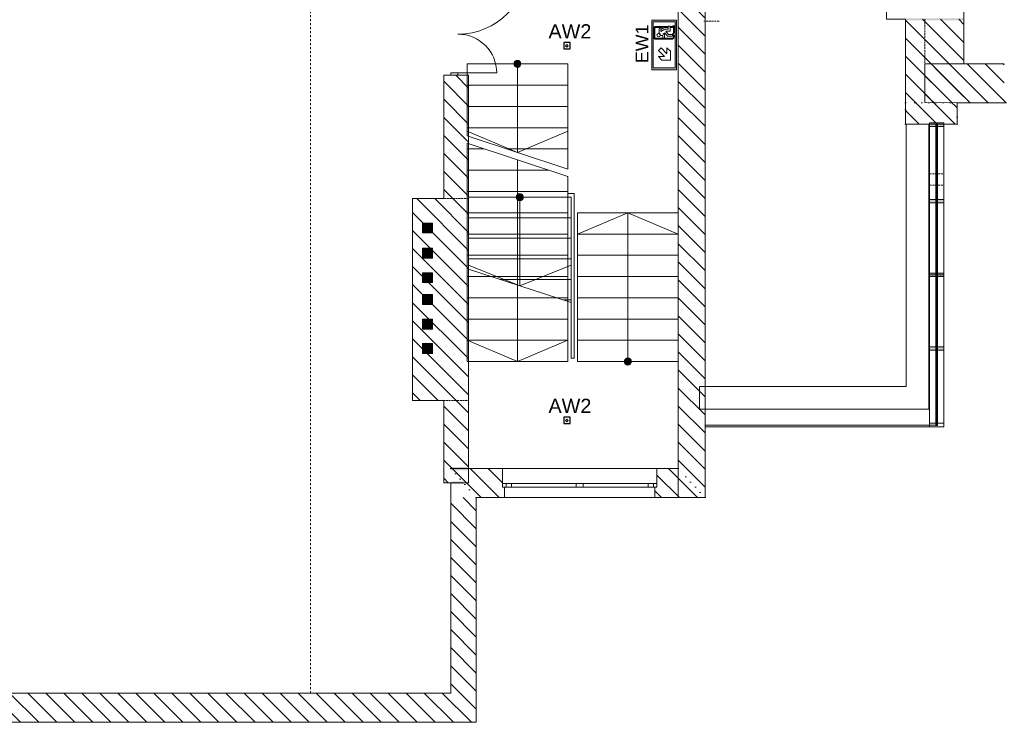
# Model space of a CAD drawing. Header units: millimetres. Extents: x -146116 to 602001, y -318793 to 100489.
# Tile 30 of 100: x 293932 to 307834, y -120221 to -110307. Entities that reach past the tile are written whole.
import ezdxf
from ezdxf.enums import TextEntityAlignment as Align

# ---------------------------------------------------------------- set-up
doc = ezdxf.new("R2010")
doc.units = ezdxf.units.MM
doc.header["$LTSCALE"] = 0.1
doc.header["$MEASUREMENT"] = 0
doc.set_wipeout_variables(frame=1)
for name, pattern in [('eks Rzut piętra I$0$Krawędzie ukryte', [391.222223, 282.222223, -109]), ('eks Rzut piętra I$0$Przerywana', [564.444447, 282.222223, -282.222223]), ('eks Rzut piętra I$0$Wipeout_Contour', [1000, 0, -1000])]:
    doc.linetypes.add(name, pattern=pattern)
for name, color, linetype, lineweight in [('eks Rzut piętra I$0$Nowe_220-A Ściany_Nr_pióra__27', 8, 'Continuous', 25), ('eks Rzut piętra I$0$Nowe_2D - Ogólne_Nr_pióra__38', 8, 'Continuous', 13), ('eks Rzut piętra I$0$Nowe_320-W Umeblowanie_Nr_pióra__6', 8, 'Continuous', 13), ('eks Rzut piętra I$0$poziom_2 (1)_6_0_Nr_pióra__21_Nr_pióra__7', 8, 'Continuous', 18), ('eks Rzut piętra I$0$poziom_2 (1)_6_2D - Ogólne_Nr_pióra__102_Nr_pióra__10', 8, 'Continuous', 18), ('eks Rzut piętra I$0$poziom_2 (1)_6_2D - Ogólne_Nr_pióra__1_Nr_pióra__7', 8, 'Continuous', 18), ('eks Rzut piętra I$0$poziom_2 (1)_6_2D - Ogólne_Nr_pióra__21_Nr_pióra__7', 8, 'Continuous', 18), ('eks Rzut piętra I$0$poziom_2 (1)_6_2D - Ogólne_Nr_pióra__7_Nr_pióra__7', 8, 'Continuous', 18), ('eks Rzut piętra I$0$poziom_2 (1)_6_Drzwi ArchiCAD_Nr_pióra__27_Nr_pióra__7', 8, 'Continuous', 18), ('eks Rzut piętra I$0$poziom_2 (1)_6_Drzwi ArchiCAD_Nr_pióra__81_Nr_pióra__6', 8, 'Continuous', 18), ('eks Rzut piętra I$0$poziom_2 (1)_6_Konstrukcja - Belki_Nr_pióra__1_Nr_pióra__7', 8, 'Continuous', 18), ('eks Rzut piętra I$0$poziom_2 (1)_6_Konstrukcja - Przegrody Strukt_Nr_pióra__107_Nr_pióra__14', 8, 'Continuous', 18), ('eks Rzut piętra I$0$poziom_2 (1)_6_Konstrukcja - Przegrody Strukt_Nr_pióra__1_Nr_pióra__7', 8, 'Continuous', 18), ('eks Rzut piętra I$0$poziom_2 (1)_6_Konstrukcja - Przegrody Strukt_Nr_pióra__27_Nr_pióra__7', 8, 'Continuous', 18), ('eks Rzut piętra I$0$poziom_2 (1)_6_Konstrukcja - Przegrody Strukt_Nr_pióra__87_Nr_pióra__6', 8, 'Continuous', 18), ('eks Rzut piętra I$0$poziom_2 (1)_6_Konstrukcja - Schody_Nr_pióra__81_Nr_pióra__6', 8, 'Continuous', 18), ('eks Rzut piętra I$0$poziom_2 (1)_6_Konstrukcja - Ściany zew_Nr_pióra__107_Nr_pióra__12', 8, 'Continuous', 18), ('eks Rzut piętra I$0$poziom_2 (1)_6_Konstrukcja - Ściany zew_Nr_pióra__254', 8, 'Continuous', 18), ('eks Rzut piętra I$0$poziom_2 (1)_6_Konstrukcja - Ściany zew_Nr_pióra__27_Nr_pióra__7', 8, 'Continuous', 18), ('eks Rzut piętra I$0$poziom_2 (1)_6_Konstrukcja - Ściany zew_Nr_pióra__87_Nr_pióra__6', 8, 'Continuous', 18), ('eks Rzut piętra I$0$poziom_2 (1)_6_Okna ArchiCADa_Nr_pióra__101_Nr_pióra__252', 8, 'Continuous', 18), ('eks Rzut piętra I$0$poziom_2 (1)_6_Okna ArchiCADa_Nr_pióra__27_Nr_pióra__7', 8, 'Continuous', 18), ('eks Rzut piętra I$0$poziom_2 (1)_6_Okna ArchiCADa_Nr_pióra__81_Nr_pióra__6', 8, 'Continuous', 18), ('Oświetlenie ewakuacyjne', 3, 'Continuous', 20)]:
    doc.layers.add(name, color=color, linetype=linetype, lineweight=lineweight)
for name, color, linetype in [('eks Rzut piętra I$0$poziom_2 (1)_6_2D - Ogólne_Nr_pióra__19', 8, 'Continuous'), ('eks Rzut piętra I$0$poziom_2 (1)_6_Konstrukcja - Schody', 8, 'Continuous'), ('eks Rzut piętra I$0$poziom_2 (1)_6_Konstrukcja - Ściany zew', 8, 'Continuous'), ('LUXIONA', 92, 'Continuous'), ('REWIZJA_1', 6, 'Continuous')]:
    doc.layers.add(name, color=color, linetype=linetype)
doc.styles.add('ARIAL', font='arial.ttf')
doc.styles.add('eks Rzut piętra I$0$GENERATED_STYLE_1', font='arial.ttf')
doc.styles.add('Malanow_1_100', font='isocpeur.ttf')
pattern_1 = [(135, (247705.95, -72963.92), (127.2792, 127.2792), [])]

# ---------------------------------------------------------------- blocks, each defined once
blk = doc.blocks.new('eks Rzut piętra I')
at = {"layer": 'eks Rzut piętra I$0$poziom_2 (1)_6_2D - Ogólne_Nr_pióra__19', "linetype": 'Continuous', "lineweight": 0}
for points in [[(215490, -71712), (214667, -71712), (214667, -71739), (215490, -71739)], [(207846, -74599), (207846, -74739), (207986, -74739), (207986, -74599)], [(207846, -74954), (207846, -75094), (207986, -75094), (207986, -74954)], [(207846, -75300), (207846, -75440), (207986, -75440), (207986, -75300)], [(207846, -75609), (207846, -75749), (207986, -75749), (207986, -75609)], [(207846, -75955), (207846, -76095), (207986, -76095), (207986, -75955)], [(207846, -76301), (207846, -76441), (207986, -76441), (207986, -76301)]]:
    blk.add_hatch(color=256, dxfattribs=at).paths.add_polyline_path(points)
at = {"layer": 'eks Rzut piętra I$0$poziom_2 (1)_6_Konstrukcja - Przegrody Strukt_Nr_pióra__107_Nr_pióra__14', "linetype": 'Continuous', "lineweight": 18}
for points in [[(215006, -74265), (215006, -74315), (215206, -74315), (215206, -74265)], [(215006, -74265), (215006, -74315), (215206, -74315), (215206, -74265)], [(215006, -75305), (215006, -75355), (215206, -75355), (215206, -75305)], [(215006, -76345), (215006, -76395), (215206, -76395), (215206, -76345)]]:
    blk.add_hatch(color=256, dxfattribs=at).paths.add_polyline_path(points)
at = {"layer": 'eks Rzut piętra I$0$poziom_2 (1)_6_Konstrukcja - Schody', "linetype": 'Continuous', "lineweight": 0}
for points in [[(209186, -72404), (209194, -72403), (209202, -72401), (209210, -72398), (209217, -72393), (209223, -72388), (209228, -72381), (209232, -72374), (209234, -72366), (209236, -72358), (209236, -72350), (209234, -72342), (209232, -72334), (209228, -72327), (209223, -72320), (209217, -72314), (209210, -72310), (209202, -72307), (209194, -72305), (209186, -72304), (209178, -72305), (209170, -72307), (209162, -72310), (209155, -72314), (209149, -72320), (209144, -72327), (209140, -72334), (209137, -72342), (209136, -72350), (209136, -72358), (209137, -72366), (209140, -72374), (209144, -72381), (209149, -72388), (209155, -72393), (209162, -72398), (209170, -72401), (209178, -72403)], [(209221, -74284), (209229, -74283), (209237, -74281), (209245, -74278), (209252, -74273), (209258, -74268), (209263, -74261), (209267, -74254), (209269, -74246), (209271, -74238), (209271, -74230), (209269, -74222), (209267, -74214), (209263, -74207), (209258, -74200), (209252, -74194), (209245, -74190), (209237, -74187), (209229, -74185), (209221, -74184), (209213, -74185), (209205, -74187), (209197, -74190), (209190, -74194), (209184, -74200), (209179, -74207), (209175, -74214), (209172, -74222), (209171, -74230), (209171, -74238), (209172, -74246), (209175, -74254), (209179, -74261), (209184, -74268), (209190, -74273), (209197, -74278), (209205, -74281), (209213, -74283)], [(210746, -76504), (210738, -76505), (210730, -76507), (210722, -76510), (210715, -76514), (210709, -76520), (210704, -76527), (210700, -76534), (210697, -76542), (210696, -76550), (210696, -76558), (210697, -76566), (210700, -76574), (210704, -76581), (210709, -76588), (210715, -76593), (210722, -76598), (210730, -76601), (210738, -76603), (210746, -76604), (210754, -76603), (210762, -76601), (210770, -76598), (210777, -76593), (210783, -76588), (210788, -76581), (210792, -76574), (210794, -76566), (210796, -76558), (210796, -76550), (210794, -76542), (210792, -76534), (210788, -76527), (210783, -76520), (210777, -76514), (210770, -76510), (210762, -76507), (210754, -76505)]]:
    blk.add_hatch(color=256, dxfattribs=at).paths.add_polyline_path(points)
at = {"layer": 'eks Rzut piętra I$0$poziom_2 (1)_6_Konstrukcja - Ściany zew_Nr_pióra__107_Nr_pióra__12', "linetype": 'Continuous', "lineweight": 18}
h = blk.add_hatch(dxfattribs=at)
h.set_pattern_fill('BLOCZKI_CERAMICZNE_0006', color=256, angle=270, style=0, pattern_type=2)
h.set_pattern_definition(pattern_1)
h.paths.add_polyline_path([(214941, -72904), (216091, -72904), (216091, -72754), (216061, -72754), (216061, -72354), (215491, -72354)])
h = blk.add_hatch(dxfattribs=at)
h.set_pattern_fill('BLOCZKI_CERAMICZNE_0006', color=256, angle=270, style=0, pattern_type=2)
h.set_pattern_definition(pattern_1)
h.paths.add_polyline_path([(214941, -72904), (215491, -72354), (214941, -72354)])
h = blk.add_hatch(dxfattribs=at)
h.set_pattern_fill('BLOCZKI_CERAMICZNE_0006', color=256, angle=270, style=0, pattern_type=2)
h.set_pattern_definition(pattern_1)
h.paths.add_polyline_path([(208496, -74254), (208496, -72514), (208146, -72514), (208146, -74254)])
h = blk.add_hatch(dxfattribs=at)
h.set_pattern_fill('BLOCZKI_CERAMICZNE_0006', color=256, angle=270, style=0, pattern_type=2)
h.set_pattern_definition(pattern_1)
h.paths.add_polyline_path([(214666, -72904), (214666, -73204), (215396, -73204), (215396, -72904)])
h = blk.add_hatch(dxfattribs=at)
h.set_pattern_fill('BLOCZKI_CERAMICZNE_0006', color=256, angle=270, style=0, pattern_type=2)
h.set_pattern_definition(pattern_1)
h.paths.add_polyline_path([(207706, -74254), (207706, -77104), (208496, -77104), (208496, -74254)])
h = blk.add_hatch(dxfattribs=at)
h.set_pattern_fill('BLOCZKI_CERAMICZNE_0006', color=256, angle=270, style=0, pattern_type=2)
h.set_pattern_definition(pattern_1)
h.paths.add_polyline_path([(189056, -81644), (208606, -81644), (208246, -81234), (189466, -81234)])
at = {"layer": 'eks Rzut piętra I$0$Nowe_220-A Ściany_Nr_pióra__27', "linetype": 'Continuous', "lineweight": 18}
blk.add_line((208496, -73524), (208496, -73711), dxfattribs=at)
at = {"layer": 'eks Rzut piętra I$0$Nowe_2D - Ogólne_Nr_pióra__38', "linetype": 'eks Rzut piętra I$0$Krawędzie ukryte', "lineweight": 13}
blk.add_line((212034, -71753), (211817, -71753), dxfattribs=at)
at = {"layer": 'eks Rzut piętra I$0$poziom_2 (1)_6_0_Nr_pióra__21_Nr_pióra__7', "linetype": 'Continuous', "lineweight": 18, "flags": 128}
for points in [[(215491, -71384), (215491, -72354)], [(209896, -75719), (209896, -74184), (209986, -74184), (209986, -76504), (209946, -76504), (209946, -75707)]]:
    blk.add_lwpolyline(points, dxfattribs=at)
at = {"layer": 'eks Rzut piętra I$0$poziom_2 (1)_6_2D - Ogólne_Nr_pióra__1_Nr_pióra__7', "linetype": 'eks Rzut piętra I$0$Przerywana', "lineweight": 18}
blk.add_line((206266, -81234), (206266, -53384), dxfattribs=at)
at = {"layer": 'eks Rzut piętra I$0$poziom_2 (1)_6_2D - Ogólne_Nr_pióra__1_Nr_pióra__7', "linetype": 'Continuous', "lineweight": 18, "flags": 128}
for points in [[(207846, -74599), (207986, -74599), (207986, -74739), (207846, -74739)], [(207846, -74954), (207986, -74954), (207986, -75094), (207846, -75094)], [(207846, -75300), (207986, -75300), (207986, -75440), (207846, -75440)], [(207846, -75609), (207986, -75609), (207986, -75749), (207846, -75749)], [(207846, -75955), (207986, -75955), (207986, -76095), (207846, -76095)], [(207846, -76301), (207986, -76301), (207986, -76441), (207846, -76441)]]:
    blk.add_lwpolyline(points, close=True, dxfattribs=at)
at = {"layer": 'eks Rzut piętra I$0$poziom_2 (1)_6_2D - Ogólne_Nr_pióra__1_Nr_pióra__7', "linetype": 'Continuous', "lineweight": 18}
for centre in [(207918, -76337), (207918, -76405)]:
    blk.add_ellipse(centre, major_axis=(0, 33.6), ratio=0.860295, dxfattribs=at)
at = {"layer": 'eks Rzut piętra I$0$poziom_2 (1)_6_2D - Ogólne_Nr_pióra__21_Nr_pióra__7', "linetype": 'Continuous', "lineweight": 18}
blk.add_line((215206, -77475), (211836, -77475), dxfattribs=at)
at = {"layer": 'eks Rzut piętra I$0$poziom_2 (1)_6_2D - Ogólne_Nr_pióra__7_Nr_pióra__7', "linetype": 'Continuous', "lineweight": 18}
for p, q in [((207846, -74599), (207986, -74739)), ((207846, -74954), (207986, -75094)), ((207846, -75300), (207986, -75440)), ((207846, -75609), (207986, -75749)), ((207846, -75955), (207986, -76095)), ((207846, -76301), (207986, -76441))]:
    blk.add_line(p, q, dxfattribs=at)
at = {"layer": 'eks Rzut piętra I$0$poziom_2 (1)_6_Drzwi ArchiCAD_Nr_pióra__27_Nr_pióra__7', "linetype": 'Continuous', "lineweight": 18}
blk.add_line((208346, -72514), (208246, -72514), dxfattribs=at)
at = {"layer": 'eks Rzut piętra I$0$poziom_2 (1)_6_Drzwi ArchiCAD_Nr_pióra__81_Nr_pióra__6', "linetype": 'Continuous', "lineweight": 18}
for p, q in [((208246, -72514), (208246, -72482)), ((208246, -72482), (208346, -72482)), ((208346, -72514), (208246, -72514)), ((208346, -72482), (208346, -72514)), ((208346, -72482), (208894, -72482))]:
    blk.add_line(p, q, dxfattribs=at)
for centre, radius, start, end in [((208346, -70946), 988, 270, 0), ((208346, -72482), 548, 0, 90)]:
    blk.add_arc(centre, radius, start, end, dxfattribs=at)
at = {"layer": 'eks Rzut piętra I$0$poziom_2 (1)_6_Konstrukcja - Belki_Nr_pióra__1_Nr_pióra__7', "linetype": 'Continuous', "lineweight": 18}
for p, q in [((214676, -76904), (211756, -76904)), ((211756, -76904), (211756, -77224)), ((214996, -76904), (214996, -77224)), ((214676, -77224), (211756, -77224)), ((214996, -77224), (214676, -77224))]:
    blk.add_line(p, q, dxfattribs=at)
at = {"layer": 'eks Rzut piętra I$0$poziom_2 (1)_6_Konstrukcja - Przegrody Strukt_Nr_pióra__1_Nr_pióra__7', "linetype": 'Continuous', "lineweight": 18}
for p, q in [((215096, -75335), (215096, -74285)), ((215116, -74285), (215096, -74285)), ((215116, -74295), (215096, -74295)), ((215116, -75335), (215116, -74285)), ((215116, -75325), (215096, -75325)), ((215096, -76340), (215096, -75325)), ((215116, -75335), (215096, -75335)), ((215116, -76340), (215116, -75325)), ((215116, -76340), (215096, -76340))]:
    blk.add_line(p, q, dxfattribs=at)
at = {"layer": 'eks Rzut piętra I$0$poziom_2 (1)_6_Konstrukcja - Przegrody Strukt_Nr_pióra__27_Nr_pióra__7', "linetype": 'Continuous', "lineweight": 18}
for p, q in [((215006, -74315), (215006, -74265)), ((215206, -74265), (215006, -74265)), ((215006, -74315), (215006, -74265)), ((215206, -74265), (215006, -74265)), ((215206, -74315), (215006, -74315)), ((215206, -74315), (215006, -74315)), ((215206, -74315), (215206, -74265)), ((215206, -74315), (215206, -74265)), ((215006, -75355), (215006, -75305)), ((215206, -75305), (215006, -75305)), ((215206, -75355), (215206, -75305)), ((215206, -75355), (215006, -75355)), ((215006, -76395), (215006, -76345)), ((215206, -76345), (215006, -76345)), ((215206, -76395), (215006, -76395)), ((215206, -76395), (215206, -76345))]:
    blk.add_line(p, q, dxfattribs=at)
at = {"layer": 'eks Rzut piętra I$0$poziom_2 (1)_6_Konstrukcja - Przegrody Strukt_Nr_pióra__87_Nr_pióra__6', "linetype": 'Continuous', "lineweight": 18}
for p, q in [((215106, -73210), (215106, -74290)), ((215106, -73210), (215106, -73210)), ((215106, -74290), (215106, -74290)), ((215106, -74290), (215106, -75330)), ((215106, -74290), (215106, -74290)), ((215106, -75330), (215106, -76370)), ((215106, -75330), (215106, -75330)), ((215106, -76370), (215106, -77450)), ((215106, -76370), (215106, -76370)), ((215106, -76370), (215106, -76370)), ((211836, -77450), (212926, -77450)), ((211836, -77450), (211836, -77450)), ((212926, -77450), (214016, -77450)), ((212926, -77450), (212926, -77450)), ((214016, -77450), (215106, -77450)), ((214016, -77450), (214016, -77450)), ((215106, -77450), (215106, -77450)), ((215106, -77450), (215106, -77450))]:
    blk.add_line(p, q, dxfattribs=at)
at = {"layer": 'eks Rzut piętra I$0$poziom_2 (1)_6_Konstrukcja - Przegrody Strukt_Nr_pióra__87_Nr_pióra__6', "linetype": 'eks Rzut piętra I$0$Krawędzie ukryte', "lineweight": 18, "flags": 128}
for points in [[(215006, -73903), (215206, -73903)], [(215096, -73920), (215116, -73920)], [(215006, -74067), (215206, -74067)], [(215096, -74051), (215116, -74051)], [(215006, -74265), (215006, -74315)], [(215006, -74265), (215206, -74265)], [(215006, -74265), (215006, -74315)], [(215006, -74265), (215206, -74265)], [(215006, -74315), (215206, -74315)], [(215006, -74315), (215206, -74315)], [(215096, -74285), (215096, -75335)], [(215096, -74285), (215116, -74285)], [(215096, -74295), (215116, -74295)], [(215116, -74285), (215116, -75335)], [(215206, -74265), (215206, -74315)], [(215206, -74265), (215206, -74315)], [(215006, -75305), (215006, -75355)], [(215006, -75305), (215206, -75305)], [(215096, -75325), (215096, -76340)], [(215096, -75325), (215116, -75325)], [(215096, -75335), (215116, -75335)], [(215116, -75325), (215116, -76340)], [(215206, -75305), (215206, -75355)], [(215006, -75355), (215206, -75355)], [(215006, -76345), (215006, -76395)], [(215006, -76345), (215206, -76345)], [(215006, -76395), (215206, -76395)], [(215206, -76345), (215206, -76395)]]:
    blk.add_lwpolyline(points, dxfattribs=at)
at = {"layer": 'eks Rzut piętra I$0$poziom_2 (1)_6_Konstrukcja - Przegrody Strukt_Nr_pióra__87_Nr_pióra__6', "linetype": 'Continuous', "lineweight": 18, "flags": 128}
for points in [[(215006, -75330), (215006, -74315), (215006, -74265)], [(215206, -74265), (215006, -74265)], [(215006, -74265), (215206, -74265)], [(215006, -74315), (215206, -74315)], [(215206, -74315), (215006, -74315)], [(215206, -75330), (215206, -74315), (215206, -74265)], [(215006, -75330), (215206, -75330)], [(215006, -76395), (215006, -76345), (215006, -75330)], [(215006, -75330), (215206, -75330)], [(215206, -76395), (215206, -76345), (215206, -75330)], [(215006, -76345), (215206, -76345)], [(215006, -76345), (215006, -76395)], [(215006, -76345), (215206, -76345)], [(215006, -77475), (215006, -77425), (215006, -76395), (215006, -76345)], [(215206, -76345), (215006, -76345)], [(215206, -76395), (215006, -76395)], [(215006, -76395), (215206, -76395)], [(215006, -76395), (215206, -76395)], [(215096, -76340), (215096, -76375)], [(215096, -76365), (215096, -77455)], [(215096, -76365), (215116, -76365)], [(215096, -76375), (215116, -76375)], [(215116, -76340), (215116, -76375)], [(215116, -76365), (215116, -77455)], [(215206, -76345), (215206, -76395)], [(215206, -77475), (215206, -77425), (215206, -76395), (215206, -76345)], [(215006, -77425), (215206, -77425)], [(215006, -77425), (215006, -77475)], [(215006, -77425), (215206, -77425)], [(215206, -77425), (215206, -77475)], [(215206, -77475), (215006, -77475)], [(215006, -77475), (215206, -77475)], [(215096, -77455), (215116, -77455)]]:
    blk.add_lwpolyline(points, dxfattribs=at)
at = {"layer": 'eks Rzut piętra I$0$poziom_2 (1)_6_Konstrukcja - Schody_Nr_pióra__81_Nr_pióra__6', "linetype": 'Continuous', "lineweight": 18}
for p, q in [((208476, -72354), (208476, -73369)), ((209896, -72354), (208476, -72354)), ((209896, -72354), (208476, -72354)), ((209186, -72354), (209186, -73604)), ((209896, -72354), (209896, -73839)), ((209896, -72654), (208476, -72654)), ((209896, -72954), (208476, -72954)), ((209896, -73254), (208476, -73254)), ((209186, -73604), (208476, -73304)), ((209896, -73839), (208476, -73369)), ((209186, -73604), (209896, -73304)), ((209896, -73944), (208476, -73474)), ((208476, -73474), (208476, -76554)), ((208718, -73554), (208476, -73554)), ((209896, -73554), (209036, -73554)), ((209186, -73709), (209186, -76554)), ((209624, -73854), (208476, -73854)), ((209896, -73944), (209896, -76554)), ((209896, -74154), (208476, -74154)), ((208496, -74234), (208496, -75249)), ((209946, -74234), (208496, -74234)), ((209946, -74234), (208496, -74234)), ((209221, -74234), (209221, -75484)), ((209946, -74234), (209946, -75719)), ((209896, -74454), (208476, -74454)), ((210036, -76554), (210036, -74454)), ((210036, -74454), (211456, -74454)), ((210036, -74454), (211456, -74454)), ((210746, -74454), (210036, -74754)), ((210746, -76554), (210746, -74454)), ((210746, -74454), (211456, -74754)), ((211456, -76554), (211456, -74454)), ((209946, -74524), (208496, -74524)), ((209896, -74754), (208476, -74754)), ((210036, -74754), (211456, -74754)), ((209946, -74814), (208496, -74814)), ((209896, -75054), (208476, -75054)), ((210036, -75054), (211456, -75054)), ((209946, -75104), (208496, -75104)), ((209221, -75484), (208496, -75194)), ((209221, -75484), (209946, -75194)), ((209946, -75719), (208496, -75249)), ((209896, -75354), (208476, -75354)), ((209946, -75394), (208944, -75394)), ((210036, -75354), (211456, -75354)), ((209896, -75654), (208476, -75654)), ((209946, -75684), (209838, -75684)), ((210036, -75654), (211456, -75654)), ((209896, -75954), (208476, -75954)), ((210036, -75954), (211456, -75954)), ((209896, -76254), (208476, -76254)), ((209186, -76554), (208476, -76254)), ((209186, -76554), (209896, -76254)), ((210036, -76254), (211456, -76254)), ((209896, -76554), (208476, -76554)), ((209896, -76554), (208476, -76554)), ((210036, -76554), (211456, -76554)), ((210036, -76554), (211456, -76554))]:
    blk.add_line(p, q, dxfattribs=at)
for centre in [(209186, -72354), (209221, -74234), (210746, -76554)]:
    blk.add_circle(centre, 50, dxfattribs=at)
at = {"layer": 'eks Rzut piętra I$0$poziom_2 (1)_6_Konstrukcja - Ściany zew_Nr_pióra__27_Nr_pióra__7', "linetype": 'Continuous', "lineweight": 18}
for p, q in [((214941, -72354), (215491, -72354)), ((208246, -72514), (208146, -72514)), ((208346, -72514), (208246, -72514)), ((208496, -72514), (208346, -72514))]:
    blk.add_line(p, q, dxfattribs=at)
at = {"layer": 'eks Rzut piętra I$0$poziom_2 (1)_6_Konstrukcja - Ściany zew_Nr_pióra__27_Nr_pióra__7', "linetype": 'Continuous', "lineweight": 18, "flags": 128}
for points in [[(214941, -72904), (214941, -72354)], [(216061, -72354), (215491, -72354)], [(208146, -72514), (208146, -74254)], [(208496, -74254), (208496, -72514)], [(214666, -72904), (214666, -73204)], [(214941, -72904), (216091, -72904)], [(215396, -73204), (215396, -72904)], [(207706, -74254), (207706, -77104)], [(208146, -74254), (207706, -74254)], [(208496, -77104), (208496, -74254)], [(207706, -77104), (208146, -77104)], [(208146, -77104), (208146, -78264)], [(208246, -81234), (189466, -81234)], [(189056, -81644), (208606, -81644)]]:
    blk.add_lwpolyline(points, dxfattribs=at)
at = {"layer": 'eks Rzut piętra I$0$poziom_2 (1)_6_Konstrukcja - Ściany zew_Nr_pióra__87_Nr_pióra__6', "linetype": 'eks Rzut piętra I$0$Krawędzie ukryte', "lineweight": 18, "flags": 128}
for points in [[(215491, -72354), (215491, -71384)], [(214941, -71724), (214941, -72354)], [(207706, -74254), (207706, -77104)], [(208496, -74254), (207706, -74254)], [(208496, -77104), (208496, -74254)], [(207706, -77104), (208496, -77104)]]:
    blk.add_lwpolyline(points, dxfattribs=at)
at = {"layer": 'eks Rzut piętra I$0$Nowe_320-W Umeblowanie_Nr_pióra__6', "linetype": 'Continuous', "lineweight": 13, "style": 'eks Rzut piętra I$0$GENERATED_STYLE_1'}
blk.add_attdef('Hydrant', text='', height=120, rotation=180, dxfattribs=at).set_placement((238684, -61499), align=Align.MIDDLE_CENTER)
at = {"linetype": 'eks Rzut piętra I$0$Wipeout_Contour', "lineweight": 0, "ltscale": 406756.468978}
blk.add_wipeout([(211456, -78064), (208246, -78064), (208606, -78474), (211836, -78474)], dxfattribs=at).dxf.layer = 'eks Rzut piętra I$0$poziom_2 (1)_6_Konstrukcja - Ściany zew'
at = {"layer": 'eks Rzut piętra I$0$poziom_2 (1)_6_2D - Ogólne_Nr_pióra__19', "linetype": 'Continuous', "lineweight": 0}
for points in [[(208240, -78087), (208491, -78087), (208491, -78043), (208240, -78043)], [(208429, -78283), (208429, -78245), (208251, -78245), (208251, -78283)]]:
    blk.add_hatch(color=256, dxfattribs=at).paths.add_polyline_path(points)
at = {"layer": 'eks Rzut piętra I$0$poziom_2 (1)_6_Konstrukcja - Ściany zew_Nr_pióra__107_Nr_pióra__12', "linetype": 'Continuous', "lineweight": 18}
h = blk.add_hatch(dxfattribs=at)
h.set_pattern_fill('BLOCZKI_CERAMICZNE_0006', color=256, angle=270, style=0, pattern_type=2)
h.set_pattern_definition(pattern_1)
h.paths.add_polyline_path([(211456, -71384), (211456, -78474), (211836, -78474), (211836, -71384)])
h = blk.add_hatch(dxfattribs=at)
h.set_pattern_fill('BLOCZKI_CERAMICZNE_0006', color=256, angle=270, style=0, pattern_type=2)
h.set_pattern_definition(pattern_1)
h.paths.add_polyline_path([(208146, -77104), (208146, -78264), (208496, -78264), (208496, -77104)])
h = blk.add_hatch(dxfattribs=at)
h.set_pattern_fill('BLOCZKI_CERAMICZNE_0006', color=256, angle=270, style=0, pattern_type=2)
h.set_pattern_definition(pattern_1)
h.paths.add_polyline_path([(208606, -78474), (209006, -78474), (209006, -78324), (208976, -78324), (208976, -78064), (208246, -78064)])
h = blk.add_hatch(dxfattribs=at)
h.set_pattern_fill('BLOCZKI_CERAMICZNE_0006', color=256, angle=270, style=0, pattern_type=2)
h.set_pattern_definition(pattern_1)
h.paths.add_polyline_path([(211126, -78474), (211836, -78474), (211456, -78064), (211156, -78064), (211156, -78324), (211126, -78324)])
h = blk.add_hatch(dxfattribs=at)
h.set_pattern_fill('BLOCZKI_CERAMICZNE_0006', color=256, angle=270, style=0, pattern_type=2)
h.set_pattern_definition(pattern_1)
h.paths.add_polyline_path([(208246, -78474), (208246, -81234), (208606, -81644), (208606, -78474)])
at = {"layer": 'eks Rzut piętra I$0$poziom_2 (1)_6_0_Nr_pióra__21_Nr_pióra__7', "linetype": 'Continuous', "lineweight": 18}
blk.add_line((208246, -78474), (208246, -78264), dxfattribs=at)
at = {"layer": 'eks Rzut piętra I$0$poziom_2 (1)_6_Konstrukcja - Ściany zew_Nr_pióra__254', "linetype": 'eks Rzut piętra I$0$Wipeout_Contour', "lineweight": 18}
for p, q in [((211456, -78064), (208246, -78064)), ((208246, -78064), (208606, -78474)), ((211836, -78474), (211456, -78064)), ((208606, -78474), (211836, -78474))]:
    blk.add_line(p, q, dxfattribs=at)
at = {"layer": 'eks Rzut piętra I$0$poziom_2 (1)_6_Konstrukcja - Ściany zew_Nr_pióra__27_Nr_pióra__7', "linetype": 'Continuous', "lineweight": 18}
for p, q in [((208976, -78274), (208976, -78064)), ((211156, -78274), (211156, -78064)), ((208976, -78324), (208976, -78274)), ((209006, -78324), (208976, -78324)), ((209006, -78474), (209006, -78324)), ((211126, -78474), (211126, -78324)), ((211126, -78324), (211156, -78324)), ((211156, -78324), (211156, -78274))]:
    blk.add_line(p, q, dxfattribs=at)
at = {"layer": 'eks Rzut piętra I$0$poziom_2 (1)_6_Konstrukcja - Ściany zew_Nr_pióra__27_Nr_pióra__7', "linetype": 'Continuous', "lineweight": 18, "flags": 128}
for points in [[(211456, -71384), (211456, -78474)], [(211836, -78474), (211836, -71384)], [(208496, -78264), (208496, -77104)], [(208976, -78064), (208246, -78064)], [(211456, -78064), (211156, -78064)], [(208146, -78264), (208496, -78264)], [(208246, -78474), (208246, -81234)], [(208606, -81644), (208606, -78474)], [(208606, -78474), (209006, -78474)], [(211126, -78474), (211836, -78474)]]:
    blk.add_lwpolyline(points, dxfattribs=at)
at = {"layer": 'eks Rzut piętra I$0$poziom_2 (1)_6_Konstrukcja - Ściany zew_Nr_pióra__87_Nr_pióra__6', "linetype": 'Continuous', "lineweight": 18, "flags": 128}
for points in [[(211456, -78064), (208246, -78064)], [(208606, -78474), (211836, -78474)]]:
    blk.add_lwpolyline(points, dxfattribs=at)
at = {"layer": 'eks Rzut piętra I$0$poziom_2 (1)_6_Okna ArchiCADa_Nr_pióra__101_Nr_pióra__252', "linetype": 'Continuous', "lineweight": 18}
for p, q in [((209101, -78274), (208976, -78274)), ((208976, -78324), (209101, -78324)), ((209101, -78324), (209101, -78274)), ((210066, -78274), (210016, -78274)), ((210016, -78274), (210016, -78324)), ((210016, -78324), (210066, -78324)), ((210116, -78274), (210066, -78274)), ((210066, -78324), (210116, -78324)), ((210116, -78324), (210116, -78274)), ((211156, -78274), (211031, -78274)), ((211031, -78274), (211031, -78324)), ((211031, -78324), (211156, -78324))]:
    blk.add_line(p, q, dxfattribs=at)
at = {"layer": 'eks Rzut piętra I$0$poziom_2 (1)_6_Okna ArchiCADa_Nr_pióra__27_Nr_pióra__7', "linetype": 'Continuous', "lineweight": 18}
for p, q in [((208976, -78324), (208976, -78274)), ((209006, -78324), (208976, -78324)), ((211126, -78324), (211156, -78324)), ((211156, -78324), (211156, -78274))]:
    blk.add_line(p, q, dxfattribs=at)
at = {"layer": 'eks Rzut piętra I$0$poziom_2 (1)_6_Okna ArchiCADa_Nr_pióra__81_Nr_pióra__6', "linetype": 'Continuous', "lineweight": 18}
for p, q in [((211156, -78064), (208976, -78064)), ((209026, -78324), (209026, -78274)), ((210016, -78274), (209101, -78274)), ((209101, -78324), (210016, -78324)), ((211031, -78274), (210116, -78274)), ((210116, -78324), (211031, -78324)), ((211106, -78324), (211106, -78274)), ((211126, -78474), (209006, -78474))]:
    blk.add_line(p, q, dxfattribs=at)
at = {"linetype": 'eks Rzut piętra I$0$Wipeout_Contour', "lineweight": 0, "ltscale": 381488.53258}
blk.add_wipeout([(214666, -72904), (214666, -73204), (215396, -73204), (215396, -72904)], dxfattribs=at).dxf.layer = 'eks Rzut piętra I$0$poziom_2 (1)_6_Konstrukcja - Ściany zew'
at = {"layer": 'eks Rzut piętra I$0$poziom_2 (1)_6_2D - Ogólne_Nr_pióra__102_Nr_pióra__10', "linetype": 'Continuous', "lineweight": 18}
h = blk.add_hatch(dxfattribs=at)
h.set_pattern_fill('BLOCZKI_CERAMICZNE_0006', color=256, angle=270, style=0, pattern_type=2)
h.set_pattern_definition(pattern_1)
h.paths.add_polyline_path([(215396, -73204), (215396, -72904), (215491, -72904), (215491, -71724), (214666, -71724), (214666, -73204)])
at = {"layer": 'eks Rzut piętra I$0$poziom_2 (1)_6_Konstrukcja - Przegrody Strukt_Nr_pióra__107_Nr_pióra__14', "linetype": 'Continuous', "lineweight": 18}
blk.add_hatch(color=256, dxfattribs=at).paths.add_polyline_path([(215206, -73235), (215206, -73185), (215006, -73185), (215006, -73235)])
at = {"layer": 'eks Rzut piętra I$0$poziom_2 (1)_6_0_Nr_pióra__21_Nr_pióra__7', "linetype": 'Continuous', "lineweight": 18, "flags": 128}
blk.add_lwpolyline([(215491, -72904), (215396, -72904), (215396, -73204), (214666, -73204), (214666, -71724), (214396, -71724), (214396, -71384), (214426, -71384)], dxfattribs=at)
at = {"layer": 'eks Rzut piętra I$0$poziom_2 (1)_6_Konstrukcja - Belki_Nr_pióra__1_Nr_pióra__7', "linetype": 'Continuous', "lineweight": 18}
for p, q in [((214996, -73204), (214676, -73204)), ((214676, -76904), (214676, -73204)), ((214996, -76904), (214996, -73204))]:
    blk.add_line(p, q, dxfattribs=at)
at = {"layer": 'eks Rzut piętra I$0$poziom_2 (1)_6_Konstrukcja - Przegrody Strukt_Nr_pióra__1_Nr_pióra__7', "linetype": 'Continuous', "lineweight": 18}
for p, q in [((215096, -74295), (215096, -73205)), ((215116, -73205), (215096, -73205)), ((215116, -74295), (215116, -73205))]:
    blk.add_line(p, q, dxfattribs=at)
at = {"layer": 'eks Rzut piętra I$0$poziom_2 (1)_6_Konstrukcja - Przegrody Strukt_Nr_pióra__27_Nr_pióra__7', "linetype": 'Continuous', "lineweight": 18}
for p, q in [((215206, -73185), (215006, -73185)), ((215006, -73235), (215006, -73185)), ((215206, -73235), (215006, -73235)), ((215206, -73235), (215206, -73185))]:
    blk.add_line(p, q, dxfattribs=at)
at = {"layer": 'eks Rzut piętra I$0$poziom_2 (1)_6_Konstrukcja - Przegrody Strukt_Nr_pióra__87_Nr_pióra__6', "linetype": 'Continuous', "lineweight": 18, "flags": 128}
for points in [[(215006, -74315), (215006, -74265), (215006, -73235), (215006, -73185)], [(215206, -73185), (215006, -73185)], [(215006, -73235), (215206, -73235)], [(215206, -74315), (215206, -74265), (215206, -73235), (215206, -73185)]]:
    blk.add_lwpolyline(points, dxfattribs=at)
at = {"layer": 'eks Rzut piętra I$0$poziom_2 (1)_6_Konstrukcja - Przegrody Strukt_Nr_pióra__87_Nr_pióra__6', "linetype": 'eks Rzut piętra I$0$Krawędzie ukryte', "lineweight": 18, "flags": 128}
for points in [[(215206, -73185), (215006, -73185)], [(215006, -73185), (215006, -73235)], [(215006, -73185), (215006, -73235)], [(215006, -73185), (215206, -73185)], [(215006, -73235), (215206, -73235)], [(215006, -73235), (215006, -73903), (215006, -74067)], [(215006, -73235), (215206, -73235)], [(215006, -73235), (215206, -73235)], [(215096, -73205), (215096, -74051), (215096, -74295)], [(215096, -73205), (215116, -73205)], [(215096, -73205), (215096, -73920)], [(215096, -73205), (215116, -73205)], [(215116, -73205), (215116, -74051), (215116, -74295)], [(215116, -73205), (215116, -73920)], [(215206, -73235), (215206, -73185)], [(215206, -73185), (215206, -73235)], [(215206, -73235), (215206, -73903), (215206, -74067)]]:
    blk.add_lwpolyline(points, dxfattribs=at)
at = {"layer": 'eks Rzut piętra I$0$poziom_2 (1)_6_Konstrukcja - Ściany zew_Nr_pióra__254', "linetype": 'eks Rzut piętra I$0$Wipeout_Contour', "lineweight": 18}
for p, q in [((214666, -72904), (214666, -73204)), ((215396, -72904), (214666, -72904)), ((215396, -73204), (215396, -72904)), ((214666, -73204), (215396, -73204))]:
    blk.add_line(p, q, dxfattribs=at)
at = {"layer": 'eks Rzut piętra I$0$poziom_2 (1)_6_Konstrukcja - Ściany zew_Nr_pióra__87_Nr_pióra__6', "linetype": 'Continuous', "lineweight": 18, "flags": 128}
for points in [[(214666, -72904), (214666, -73204)], [(215396, -73204), (215396, -72904)]]:
    blk.add_lwpolyline(points, dxfattribs=at)
blk = doc.blocks.new('SD')
at = {"layer": 'Oświetlenie ewakuacyjne', "linetype": 'ByBlock'}
h = blk.add_hatch(color=256, dxfattribs=at)
h.paths.add_polyline_path([(0, 35), (70, 35), (70, 0), (0, 0)])
h.paths.add_polyline_path([(2.5, 33), (67.5, 33), (67.5, 2), (2.5, 2)], flags=16)
at = {"layer": 'Oświetlenie ewakuacyjne', "lineweight": 40}
for p, q in [((43.6, 31.1), (60.7, 31.1)), ((43.6, 16.7), (43.6, 31.1)), ((60.7, 31.1), (60.7, 19.7)), ((43.6, 5.6), (43.6, 17.1)), ((60.7, 17.9), (60.7, 11.7)), ((43.6, 5.6), (45.4, 3.8)), ((49, 3.8), (45.4, 3.8)), ((47.7, 5.2), (49, 3.8)), ((50.2, 5.2), (51.6, 3.8)), ((62.5, 3.8), (51.6, 3.8)), ((60.7, 9), (60.7, 5.6)), ((60.7, 5.6), (62.5, 3.8))]:
    blk.add_line(p, q, dxfattribs=at)
at = {"layer": 'Oświetlenie ewakuacyjne'}
for p, q in [((18.8, 25.6), (13.7, 20.5)), ((13.7, 20.5), (13.7, 8.2)), ((18.8, 16.8), (18.8, 25.6)), ((18.8, 16.8), (27.3, 25.3)), ((30.7, 21.8), (22.3, 13.4)), ((27.3, 25.3), (30.7, 21.8)), ((48.2, 19.4), (43.6, 19.4)), ((43.6, 17.1), (50.3, 17)), ((51.9, 16.3), (47.2, 12.7)), ((48.2, 22.4), (48.2, 19.4)), ((49.8, 11.3), (54.4, 14.8)), ((50.3, 17), (50.3, 19.2)), ((50.3, 19.2), (51.9, 16.3)), ((57.9, 24.2), (51.4, 24.3)), ((57.2, 16.4), (54.1, 21.9)), ((54.1, 21.9), (56.8, 21.9)), ((54.4, 14.8), (54.4, 9)), ((56.8, 21.9), (59.7, 17.2)), ((57.1, 11.7), (57.2, 16.4)), ((61.5, 18.4), (57.9, 24.2)), ((59.7, 17.2), (61.5, 18.4)), ((26, 8.2), (13.7, 8.2)), ((22.3, 13.4), (31.1, 13.4)), ((31.1, 13.4), (26, 8.2)), ((47.2, 12.7), (47.2, 5.6)), ((47.2, 5.6), (49.8, 5.6)), ((47.7, 5.2), (50.2, 5.2)), ((49.8, 5.6), (49.8, 11.3)), ((54.4, 9), (61.7, 9)), ((61.7, 11.7), (57.1, 11.7)), ((61.7, 9), (61.7, 11.7))]:
    blk.add_line(p, q, dxfattribs=at)
for points in [[(0, 35), (70, 35), (70, 0), (0, 0)], [(2.5, 33), (67.5, 33), (67.5, 2), (2.5, 2)]]:
    blk.add_lwpolyline(points, close=True, dxfattribs=at)
blk.add_circle((48.7, 25.3), 2.34, dxfattribs=at)
blk.add_arc((48.7, 25.3), 2.88, 259.4003, 339.1396, dxfattribs=at)
blk = doc.blocks.new('*U48')
at = {"layer": 'Oświetlenie ewakuacyjne', "color": 1, "linetype": 'ByBlock'}
blk.add_blockref('SD', (0, 0), dxfattribs=at)
at = {"layer": 'Oświetlenie ewakuacyjne', "insert": (9.2, 57.7), "char_height": 18, "attachment_point": 1, "style": 'Malanow_1_100'}
blk.add_mtext_dynamic_manual_height_columns('{\\fArial|b0|i0|c238|p34;EW1}', width=42.979, gutter_width=669.5, heights=[0], dxfattribs=at)
blk = doc.blocks.new('LUXIONA - LVNO')
at = {"layer": 'LUXIONA', "color": 1, "lineweight": -2}
for p, q in [((9, 9), (0, 9)), ((0, 9), (0, 0)), ((0, 0), (9, 0)), ((9, 0), (9, 9))]:
    blk.add_line(p, q, dxfattribs=at)
blk.add_lwpolyline([(4.5, 6.3), (2.6, 4.4), (4.5, 2.6), (6.3, 4.4)], close=True, dxfattribs=at)
at = {"layer": 'LUXIONA', "color": 1, "style": 'ARIAL', "flags": 4}
for tag, p in [('TYP', (-13.8, 32.2, -23.7)), ('OBW', (-19.1, -28, -23.7))]:
    blk.add_attdef(tag, p, '', height=20, dxfattribs=at)

msp = doc.modelspace()

# ---------------------------------------------------------------- block references
at = {"layer": 'REWIZJA_1'}
msp.add_blockref('eks Rzut piętra I', (91773, -38577), dxfattribs=at)

# ---------------------------------------------------------------- next in the draw order: block references
at = {"layer": 'LUXIONA'}
ref = msp.add_blockref('LUXIONA - LVNO', (301613, -110720), dxfattribs=dict(at, xscale=10, yscale=10, zscale=10))
ref.add_attrib('TYP', 'AW2', (301398, -110571, -237), dxfattribs={"color": 1, "height": 200, "style": 'ARIAL'})
ref = msp.add_blockref('LUXIONA - LVNO', (301613, -116005), dxfattribs=dict(at, xscale=10, yscale=10, zscale=10))
ref.add_attrib('TYP', 'AW2', (301398, -115856, -237), dxfattribs={"color": 1, "height": 200, "style": 'ARIAL'})
at = {"layer": 'Oświetlenie ewakuacyjne', "linetype": 'ByBlock', "xscale": 10, "yscale": 10, "zscale": 10, "rotation": 90}
msp.add_blockref('*U48', (303205, -111013), dxfattribs=at)

doc.saveas('drawing.dxf')
